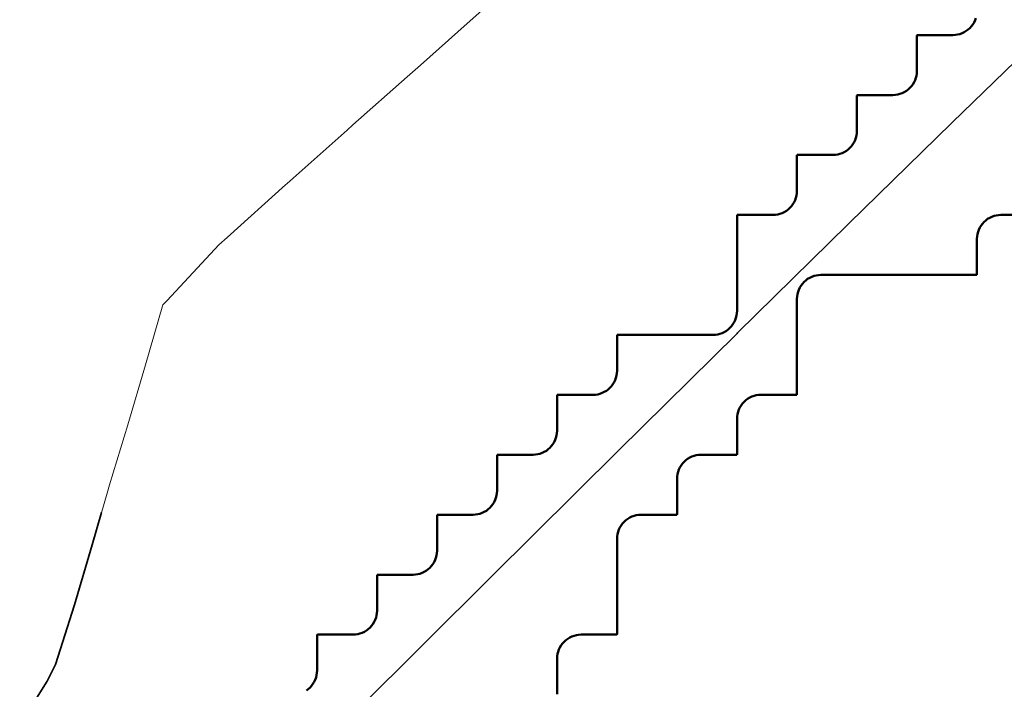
# Model space of a CAD drawing. Header units: metres. Extents: x -6552 to -6384, y 5654608 to 5654799.
# Tile 49 of 68: x -6490.99 to -6486.89, y 5654761.77 to 5654764.56. Entities that reach past the tile are written whole.
import ezdxf

# ---------------------------------------------------------------- set-up
doc = ezdxf.new("R2010")
doc.units = ezdxf.units.M
doc.header["$LTSCALE"] = 0.5
doc.linetypes.add('DASHED', pattern=[9, 6, -3])
doc.linetypes.add('PHANTOM', pattern=[22, 12, -2, 2, -2, 2, -2])
for name, color, linetype, lineweight in [('L-GRAD-CONT', 5, 'DASHED', 25), ('L-HARD-PAVE', 8, 'Continuous', 35), ('L-SITE-LIMIT', 6, 'PHANTOM', 50), ('V-TOPO-MINR', 32, 'Continuous', 13)]:
    doc.layers.add(name, color=color, linetype=linetype, lineweight=lineweight)

msp = doc.modelspace()

# ---------------------------------------------------------------- linework, layer by layer
at = {"layer": 'L-GRAD-CONT', "lineweight": 35}
msp.add_lwpolyline([(-6490.6481, 5654762.51), (-6490.6875, 5654762.375), (-6490.7604, 5654762.125), (-6490.8393, 5654761.875), (-6490.875, 5654761.8056), (-6490.989, 5654761.625)], dxfattribs=at)
at = {"layer": 'L-HARD-PAVE'}
msp.add_lwpolyline([(-6489.5855, 5654761.6823), (-6489.0249, 5654762.2409), (-6489.0232, 5654762.2426), (-6488.4958, 5654762.7661), (-6488.4938, 5654762.768), (-6487.9997, 5654763.2563), (-6487.9974, 5654763.2586), (-6487.5365, 5654763.7117), (-6487.5338, 5654763.7143), (-6487.106, 5654764.1323), (-6487.1029, 5654764.1354), (-6486.7084, 5654764.5182)], dxfattribs=at)
at = {"layer": 'L-SITE-LIMIT'}
for points in [[(-6489.7944, 5654761.7669), (-6489.7866, 5654761.7727), (-6489.7793, 5654761.7793), (-6489.7727, 5654761.7866), (-6489.7669, 5654761.7944), (-6489.7618, 5654761.8029), (-6489.7576, 5654761.8117), (-6489.7543, 5654761.821), (-6489.7519, 5654761.8305), (-6489.7505, 5654761.8402), (-6489.75, 5654761.85), (-6489.75, 5654761.9975), (-6489.7499, 5654761.9999), (-6489.7475, 5654762), (-6489.6, 5654762), (-6489.5902, 5654762.0005), (-6489.5805, 5654762.0019), (-6489.571, 5654762.0043), (-6489.5617, 5654762.0076), (-6489.5529, 5654762.0118), (-6489.5444, 5654762.0169), (-6489.5366, 5654762.0227), (-6489.5293, 5654762.0293), (-6489.5227, 5654762.0366), (-6489.5169, 5654762.0444), (-6489.5118, 5654762.0529), (-6489.5076, 5654762.0617), (-6489.5043, 5654762.071), (-6489.5019, 5654762.0805), (-6489.5005, 5654762.0902), (-6489.5, 5654762.1), (-6489.5, 5654762.2475), (-6489.4999, 5654762.2499), (-6489.4975, 5654762.25), (-6489.35, 5654762.25), (-6489.3402, 5654762.2505), (-6489.3305, 5654762.2519), (-6489.321, 5654762.2543), (-6489.3117, 5654762.2576), (-6489.3029, 5654762.2618), (-6489.2944, 5654762.2669), (-6489.2866, 5654762.2727), (-6489.2793, 5654762.2793), (-6489.2727, 5654762.2866), (-6489.2669, 5654762.2944), (-6489.2618, 5654762.3029), (-6489.2576, 5654762.3117), (-6489.2543, 5654762.321), (-6489.2519, 5654762.3305), (-6489.2505, 5654762.3402), (-6489.25, 5654762.35), (-6489.25, 5654762.4975), (-6489.2499, 5654762.4999), (-6489.2475, 5654762.5), (-6489.1, 5654762.5), (-6489.0902, 5654762.5005), (-6489.0805, 5654762.5019), (-6489.071, 5654762.5043), (-6489.0617, 5654762.5076), (-6489.0529, 5654762.5118), (-6489.0444, 5654762.5169), (-6489.0366, 5654762.5227), (-6489.0293, 5654762.5293), (-6489.0227, 5654762.5366), (-6489.0169, 5654762.5444), (-6489.0118, 5654762.5529), (-6489.0076, 5654762.5617), (-6489.0043, 5654762.571), (-6489.0019, 5654762.5805), (-6489.0005, 5654762.5902), (-6489, 5654762.6), (-6489, 5654762.7475), (-6488.9999, 5654762.7499), (-6488.9975, 5654762.75), (-6488.85, 5654762.75), (-6488.8402, 5654762.7505), (-6488.8305, 5654762.7519), (-6488.821, 5654762.7543), (-6488.8117, 5654762.7576), (-6488.8029, 5654762.7618), (-6488.7944, 5654762.7669), (-6488.7866, 5654762.7727), (-6488.7793, 5654762.7793), (-6488.7727, 5654762.7866), (-6488.7669, 5654762.7944), (-6488.7618, 5654762.8029), (-6488.7576, 5654762.8117), (-6488.7543, 5654762.821), (-6488.7519, 5654762.8305), (-6488.7505, 5654762.8402), (-6488.75, 5654762.85), (-6488.75, 5654762.9975), (-6488.7499, 5654762.9999), (-6488.7475, 5654763), (-6488.6, 5654763), (-6488.5902, 5654763.0005), (-6488.5805, 5654763.0019), (-6488.571, 5654763.0043), (-6488.5617, 5654763.0076), (-6488.5529, 5654763.0118), (-6488.5444, 5654763.0169), (-6488.5366, 5654763.0227), (-6488.5293, 5654763.0293), (-6488.5227, 5654763.0366), (-6488.5169, 5654763.0444), (-6488.5118, 5654763.0529), (-6488.5076, 5654763.0617), (-6488.5043, 5654763.071), (-6488.5019, 5654763.0805), (-6488.5005, 5654763.0902), (-6488.5, 5654763.1), (-6488.5, 5654763.2475), (-6488.4999, 5654763.2499), (-6488.4975, 5654763.25), (-6488.1, 5654763.25), (-6488.0902, 5654763.2505), (-6488.0805, 5654763.2519), (-6488.071, 5654763.2543), (-6488.0617, 5654763.2576), (-6488.0529, 5654763.2618), (-6488.0444, 5654763.2669), (-6488.0366, 5654763.2727), (-6488.0293, 5654763.2793), (-6488.0227, 5654763.2866), (-6488.0169, 5654763.2944), (-6488.0118, 5654763.3029), (-6488.0076, 5654763.3117), (-6488.0043, 5654763.321), (-6488.0019, 5654763.3305), (-6488.0005, 5654763.3402), (-6488, 5654763.35), (-6488, 5654763.7475), (-6487.9999, 5654763.7499), (-6487.9975, 5654763.75), (-6487.85, 5654763.75), (-6487.8402, 5654763.7505), (-6487.8305, 5654763.7519), (-6487.821, 5654763.7543), (-6487.8117, 5654763.7576), (-6487.8029, 5654763.7618), (-6487.7944, 5654763.7669), (-6487.7866, 5654763.7727), (-6487.7793, 5654763.7793), (-6487.7727, 5654763.7866), (-6487.7669, 5654763.7944), (-6487.7618, 5654763.8029), (-6487.7576, 5654763.8117), (-6487.7543, 5654763.821), (-6487.7519, 5654763.8305), (-6487.7505, 5654763.8402), (-6487.75, 5654763.85), (-6487.75, 5654763.9975), (-6487.7499, 5654763.9999), (-6487.7475, 5654764), (-6487.6, 5654764), (-6487.5902, 5654764.0005), (-6487.5805, 5654764.0019), (-6487.571, 5654764.0043), (-6487.5617, 5654764.0076), (-6487.5529, 5654764.0118), (-6487.5444, 5654764.0169), (-6487.5366, 5654764.0227), (-6487.5293, 5654764.0293), (-6487.5227, 5654764.0366), (-6487.5169, 5654764.0444), (-6487.5118, 5654764.0529), (-6487.5076, 5654764.0617), (-6487.5043, 5654764.071), (-6487.5019, 5654764.0805), (-6487.5005, 5654764.0902), (-6487.5, 5654764.1), (-6487.5, 5654764.2475), (-6487.4999, 5654764.2499), (-6487.4975, 5654764.25), (-6487.35, 5654764.25), (-6487.3402, 5654764.2505), (-6487.3305, 5654764.2519), (-6487.321, 5654764.2543), (-6487.3117, 5654764.2576), (-6487.3029, 5654764.2618), (-6487.2944, 5654764.2669), (-6487.2866, 5654764.2727), (-6487.2793, 5654764.2793), (-6487.2727, 5654764.2866), (-6487.2669, 5654764.2944), (-6487.2618, 5654764.3029), (-6487.2576, 5654764.3117), (-6487.2543, 5654764.321), (-6487.2519, 5654764.3305), (-6487.2505, 5654764.3402), (-6487.25, 5654764.35), (-6487.25, 5654764.4975), (-6487.2499, 5654764.4999), (-6487.2475, 5654764.5), (-6487.1, 5654764.5), (-6487.0902, 5654764.5005), (-6487.0805, 5654764.5019), (-6487.071, 5654764.5043), (-6487.0617, 5654764.5076), (-6487.0529, 5654764.5118), (-6487.0444, 5654764.5169), (-6487.0366, 5654764.5227), (-6487.0293, 5654764.5293), (-6487.0227, 5654764.5366), (-6487.0169, 5654764.5444), (-6487.0118, 5654764.5529), (-6487.0076, 5654764.5617), (-6487.0043, 5654764.571)], [(-6486.0025, 5654763.75), (-6486.9, 5654763.75), (-6486.9098, 5654763.7495), (-6486.9195, 5654763.7481), (-6486.929, 5654763.7457), (-6486.9383, 5654763.7424), (-6486.9471, 5654763.7382), (-6486.9556, 5654763.7331), (-6486.9634, 5654763.7273), (-6486.9707, 5654763.7207), (-6486.9773, 5654763.7134), (-6486.9831, 5654763.7056), (-6486.9882, 5654763.6971), (-6486.9924, 5654763.6883), (-6486.9957, 5654763.679), (-6486.9981, 5654763.6695), (-6486.9995, 5654763.6598), (-6487, 5654763.65), (-6487, 5654763.5025), (-6487.0001, 5654763.5001), (-6487.0025, 5654763.5), (-6487.65, 5654763.5), (-6487.6598, 5654763.4995), (-6487.6695, 5654763.4981), (-6487.679, 5654763.4957), (-6487.6883, 5654763.4924), (-6487.6971, 5654763.4882), (-6487.7056, 5654763.4831), (-6487.7134, 5654763.4773), (-6487.7207, 5654763.4707), (-6487.7273, 5654763.4634), (-6487.7331, 5654763.4556), (-6487.7382, 5654763.4471), (-6487.7424, 5654763.4383), (-6487.7457, 5654763.429), (-6487.7481, 5654763.4195), (-6487.7495, 5654763.4098), (-6487.75, 5654763.4), (-6487.75, 5654763.0025), (-6487.7501, 5654763.0001), (-6487.7525, 5654763), (-6487.9, 5654763), (-6487.9098, 5654762.9995), (-6487.9195, 5654762.9981), (-6487.929, 5654762.9957), (-6487.9383, 5654762.9924), (-6487.9471, 5654762.9882), (-6487.9556, 5654762.9831), (-6487.9634, 5654762.9773), (-6487.9707, 5654762.9707), (-6487.9773, 5654762.9634), (-6487.9831, 5654762.9556), (-6487.9882, 5654762.9471), (-6487.9924, 5654762.9383), (-6487.9957, 5654762.929), (-6487.9981, 5654762.9195), (-6487.9995, 5654762.9098), (-6488, 5654762.9), (-6488, 5654762.7525), (-6488.0001, 5654762.7501), (-6488.0025, 5654762.75), (-6488.15, 5654762.75), (-6488.1598, 5654762.7495), (-6488.1695, 5654762.7481), (-6488.179, 5654762.7457), (-6488.1883, 5654762.7424), (-6488.1971, 5654762.7382), (-6488.2056, 5654762.7331), (-6488.2134, 5654762.7273), (-6488.2207, 5654762.7207), (-6488.2273, 5654762.7134), (-6488.2331, 5654762.7056), (-6488.2382, 5654762.6971), (-6488.2424, 5654762.6883), (-6488.2457, 5654762.679), (-6488.2481, 5654762.6695), (-6488.2495, 5654762.6598), (-6488.25, 5654762.65), (-6488.25, 5654762.5025), (-6488.2501, 5654762.5001), (-6488.2525, 5654762.5), (-6488.4, 5654762.5), (-6488.4098, 5654762.4995), (-6488.4195, 5654762.4981), (-6488.429, 5654762.4957), (-6488.4383, 5654762.4924), (-6488.4471, 5654762.4882), (-6488.4556, 5654762.4831), (-6488.4634, 5654762.4773), (-6488.4707, 5654762.4707), (-6488.4773, 5654762.4634), (-6488.4831, 5654762.4556), (-6488.4882, 5654762.4471), (-6488.4924, 5654762.4383), (-6488.4957, 5654762.429), (-6488.4981, 5654762.4195), (-6488.4995, 5654762.4098), (-6488.5, 5654762.4), (-6488.5, 5654762.0025), (-6488.5001, 5654762.0001), (-6488.5025, 5654762), (-6488.65, 5654762), (-6488.6598, 5654761.9995), (-6488.6695, 5654761.9981), (-6488.679, 5654761.9957), (-6488.6883, 5654761.9924), (-6488.6971, 5654761.9882), (-6488.7056, 5654761.9831), (-6488.7134, 5654761.9773), (-6488.7207, 5654761.9707), (-6488.7273, 5654761.9634), (-6488.7331, 5654761.9556), (-6488.7382, 5654761.9471), (-6488.7424, 5654761.9383), (-6488.7457, 5654761.929), (-6488.7481, 5654761.9195), (-6488.7495, 5654761.9098), (-6488.75, 5654761.9), (-6488.75, 5654761.7525)]]:
    msp.add_lwpolyline(points, dxfattribs=at)
at = {"layer": 'V-TOPO-MINR'}
msp.add_lwpolyline([(-6489.0382, 5654764.625), (-6489.125, 5654764.5478), (-6489.3194, 5654764.375), (-6489.375, 5654764.3256), (-6489.6007, 5654764.125), (-6489.625, 5654764.1034), (-6489.875, 5654763.8812), (-6489.8818, 5654763.875), (-6490.125, 5654763.6559), (-6490.1597, 5654763.625), (-6490.375, 5654763.3937), (-6490.3924, 5654763.375), (-6490.4653, 5654763.125), (-6490.5382, 5654762.875), (-6490.6144, 5654762.625), (-6490.625, 5654762.5893), (-6490.6875, 5654762.375), (-6490.7604, 5654762.125), (-6490.8393, 5654761.875), (-6490.875, 5654761.8056), (-6490.989, 5654761.625)], dxfattribs=at)

doc.saveas('drawing.dxf')
